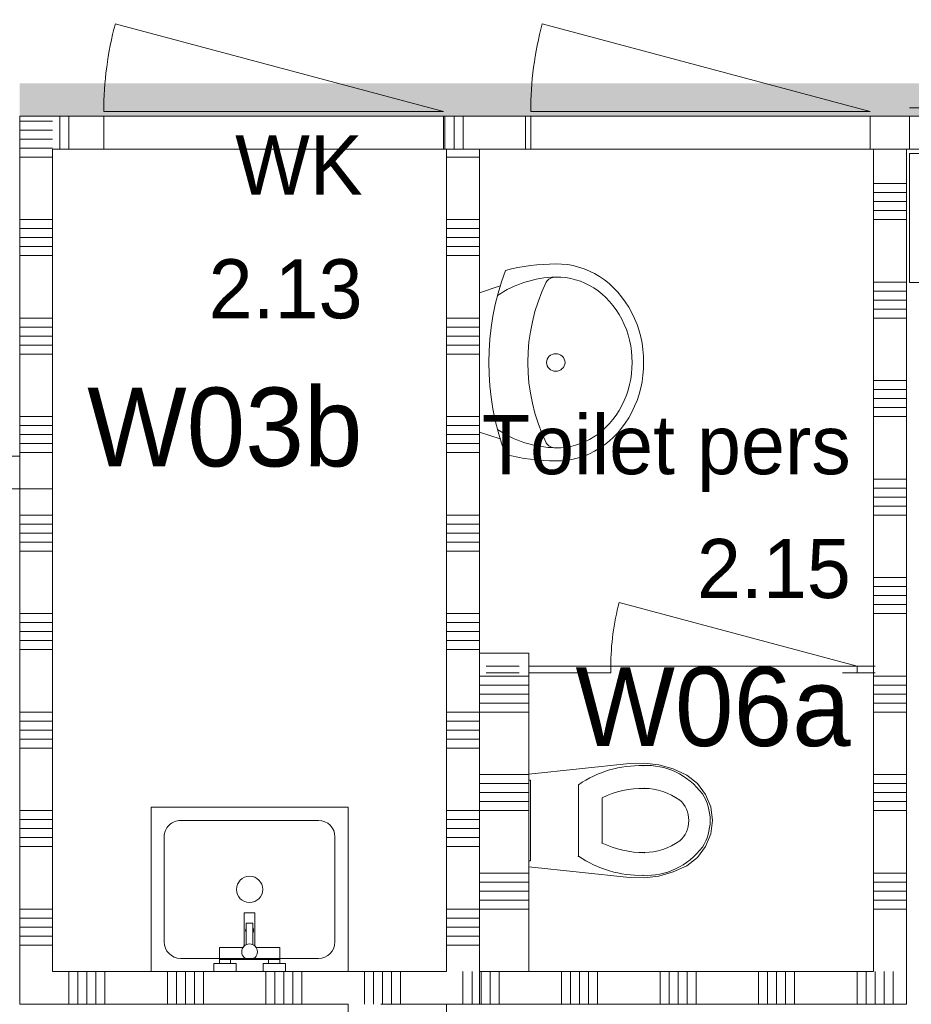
# Model space of a CAD drawing. Header units: millimetres. Extents: x -409 to 257590, y -7854 to 67330.
# Tile 9 of 205: x 15750 to 18465, y 21610 to 24609. Entities that reach past the tile are written whole.
import ezdxf
from ezdxf.enums import TextEntityAlignment as Align

# ---------------------------------------------------------------- set-up
doc = ezdxf.new("R2010")
doc.units = ezdxf.units.MM
doc.header["$MEASUREMENT"] = 0
for name, color, linetype in [('74 Sanitair', 7, 'Continuous'), ('Info Wandafwerking aanduiding', 7, 'Continuous'), ('Info Wandafwerking aanduiding Doorsnede-arcering', 7, 'Continuous'), ('New_# trashcan Laagscheidingslijnen', 7, 'Continuous'), ('New_22 NC Binnenwanden', 7, 'Continuous'), ('New_22 NC Binnenwanden Deuren', 7, 'Continuous'), ('New_22 NC Binnenwanden Doorsnede-arcering', 7, 'Continuous'), ('New_22 NC Binnenwanden Ramen', 7, 'Continuous'), ('New_72 Vaste Inrichting', 7, 'Continuous'), ('New_72 Vaste Inrichting Deuren', 7, 'Continuous'), ('New_74 Sanitair', 7, 'Continuous'), ('New_Z Ruimtefuncties', 7, 'Continuous'), ('New_Z Ruimtefuncties Zone omranding', 7, 'Continuous'), ('New_Z Ruimtefuncties Zone tekst', 7, 'Continuous')]:
    doc.layers.add(name, color=color, linetype=linetype)
doc.styles.add('GENERATED_STYLE_1', font='txt')
doc.styles.add('GENERATED_STYLE_2', font='txt')

# ---------------------------------------------------------------- blocks, each defined once
blk = doc.blocks.new('D1 22_6')
at = {"layer": 'New_72 Vaste Inrichting Deuren', "color": 1, "linetype": 'Continuous', "lineweight": 0}
for q in [(-349.4, 194.1), (-375, 0)]:
    blk.add_line((375, 0), q, dxfattribs=at)
at = {"layer": 'New_72 Vaste Inrichting Deuren', "color": 9, "linetype": 'Continuous', "lineweight": 0}
for p, q in [((-375, -0.1), (-375, -20)), ((375, -0.1), (375, -20))]:
    blk.add_line(p, q, dxfattribs=at)
at = {"layer": 'New_72 Vaste Inrichting Deuren', "color": 1, "linetype": 'Continuous', "lineweight": 0}
blk.add_arc((375, 0), 750, 165, 180, dxfattribs=at)
blk = doc.blocks.new('Wall_20_2', base_point=(18350, 22630))
at = {"layer": 'New_# trashcan Laagscheidingslijnen', "color": 9, "linetype": 'Continuous', "lineweight": 0}
for p, q in [((17270.6, 22640), (17170.6, 22640)), ((17170.6, 22620), (17270.6, 22620)), ((18355.2, 22640), (18255.2, 22640)), ((18255.2, 22620), (18355.2, 22620))]:
    blk.add_line(p, q, dxfattribs=at)
at = {"layer": 'New_72 Vaste Inrichting', "color": 9, "linetype": 'Continuous', "lineweight": 0}
for p, q in [((17300, 22640), (17300, 22620)), ((17550, 22639.9), (17550, 22620)), ((18300, 22639.9), (18300, 22620))]:
    blk.add_line(p, q, dxfattribs=at)
at = {"layer": 'New_72 Vaste Inrichting', "color": 9, "linetype": 'Continuous', "lineweight": 0, "flags": 128}
for points in [[(17150, 22640), (17150, 22620)], [(17550, 22640), (17300, 22640)], [(17300, 22620), (17550, 22620)], [(18350, 22640), (18300, 22640)], [(18300, 22620), (18350, 22620)], [(18350, 22620), (18350, 22640)]]:
    blk.add_lwpolyline(points, dxfattribs=at)
at = {"layer": 'New_72 Vaste Inrichting Deuren', "color": 1, "linetype": 'Continuous', "lineweight": 0, "zscale": 1000}
blk.add_blockref('D1 22_6', (17925, 22640), dxfattribs=at)
blk = doc.blocks.new('*X145')
at = {"layer": 'New_22 NC Binnenwanden Doorsnede-arcering', "color": 254, "linetype": 'Continuous', "lineweight": 0, "true_color": 0xe9ebeb}
for p, q in [((17154.9, 21710), (17154.9, 21610)), ((17182.3, 21710), (17182.3, 21610)), ((17209.7, 21710), (17209.7, 21610)), ((17400, 21710), (17400, 21610)), ((17427.4, 21710), (17427.4, 21610)), ((17454.9, 21710), (17454.9, 21610)), ((17482.3, 21710), (17482.3, 21610)), ((17509.7, 21710), (17509.7, 21610)), ((17700, 21710), (17700, 21610)), ((17727.4, 21710), (17727.4, 21610)), ((17754.9, 21710), (17754.9, 21610)), ((17782.3, 21710), (17782.3, 21610)), ((17809.7, 21710), (17809.7, 21610)), ((18000, 21710), (18000, 21610)), ((18027.4, 21710), (18027.4, 21610)), ((18054.9, 21710), (18054.9, 21610)), ((18082.3, 21710), (18082.3, 21610)), ((18109.7, 21710), (18109.7, 21610)), ((18300, 21710), (18300, 21610)), ((18327.4, 21710), (18327.4, 21610))]:
    blk.add_line(p, q, dxfattribs=at)
blk = doc.blocks.new('*X146')
at = {"layer": 'New_22 NC Binnenwanden Doorsnede-arcering', "color": 254, "linetype": 'Continuous', "lineweight": 0, "true_color": 0xe9ebeb}
for p, q in [((18354.9, 21705.1), (18354.9, 21610)), ((18382.3, 21677.7), (18382.3, 21610)), ((18409.7, 21650.3), (18409.7, 21610))]:
    blk.add_line(p, q, dxfattribs=at)
blk = doc.blocks.new('*X147')
at = {"layer": 'New_22 NC Binnenwanden Doorsnede-arcering', "color": 254, "linetype": 'Continuous', "lineweight": 0, "true_color": 0xe9ebeb}
for p, q in [((18354.9, 21710), (18354.9, 21705.1)), ((18382.3, 21710), (18382.3, 21677.7)), ((18409.7, 21710), (18409.7, 21650.3))]:
    blk.add_line(p, q, dxfattribs=at)
blk = doc.blocks.new('Wall_21_2', base_point=(18450, 21610))
at = {"layer": 'New_22 NC Binnenwanden', "color": 8, "linetype": 'Continuous', "lineweight": 0, "true_color": 0x778488, "flags": 128}
for points in [[(18350, 21710), (17150, 21710)], [(17150, 21610), (17150, 21710)], [(18450, 21610), (18450, 21710)], [(17150, 21610), (18450, 21610)]]:
    blk.add_lwpolyline(points, dxfattribs=at)
at = {"layer": 'New_22 NC Binnenwanden', "color": 8, "lineweight": 0, "true_color": 0x778488}
for name in ['*X145', '*X147', '*X146']:
    blk.add_blockref(name, (0, 0), dxfattribs=at)
blk = doc.blocks.new('*X149')
at = {"layer": 'New_22 NC Binnenwanden Doorsnede-arcering', "color": 254, "linetype": 'Continuous', "lineweight": 0, "true_color": 0xe9ebeb}
for p, q in [((18350, 24109.7), (18450, 24109.7)), ((18350, 24082.3), (18450, 24082.3)), ((18350, 24054.9), (18450, 24054.9)), ((18350, 24027.4), (18450, 24027.4)), ((18350, 24000), (18450, 24000)), ((18350, 23809.7), (18450, 23809.7)), ((18350, 23782.3), (18450, 23782.3)), ((18350, 23754.9), (18450, 23754.9)), ((18350, 23727.4), (18450, 23727.4)), ((18350, 23700), (18450, 23700)), ((18350, 23509.7), (18450, 23509.7)), ((18350, 23482.3), (18450, 23482.3)), ((18350, 23454.9), (18450, 23454.9)), ((18350, 23427.4), (18450, 23427.4)), ((18350, 23400), (18450, 23400)), ((18350, 23209.7), (18450, 23209.7)), ((18350, 23182.3), (18450, 23182.3)), ((18350, 23154.9), (18450, 23154.9)), ((18350, 23127.4), (18450, 23127.4)), ((18350, 23100), (18450, 23100)), ((18350, 22909.7), (18450, 22909.7)), ((18350, 22882.3), (18450, 22882.3)), ((18350, 22854.9), (18450, 22854.9)), ((18350, 22827.4), (18450, 22827.4)), ((18350, 22800), (18450, 22800)), ((18350, 22609.7), (18450, 22609.7)), ((18350, 22582.3), (18450, 22582.3)), ((18350, 22554.9), (18450, 22554.9)), ((18350, 22527.4), (18450, 22527.4)), ((18350, 22500), (18450, 22500)), ((18350, 22309.7), (18450, 22309.7)), ((18350, 22282.3), (18450, 22282.3)), ((18350, 22254.9), (18450, 22254.9)), ((18350, 22227.4), (18450, 22227.4)), ((18350, 22200), (18450, 22200)), ((18350, 22009.7), (18450, 22009.7)), ((18350, 21982.3), (18450, 21982.3)), ((18350, 21954.9), (18450, 21954.9)), ((18350, 21927.4), (18450, 21927.4)), ((18350, 21900), (18450, 21900))]:
    blk.add_line(p, q, dxfattribs=at)
blk = doc.blocks.new('Wall_22_2', base_point=(18450, 21610))
at = {"layer": 'New_22 NC Binnenwanden', "color": 8, "linetype": 'Continuous', "lineweight": 0, "true_color": 0x778488, "flags": 128}
for points in [[(18450, 24214.9), (18350, 24214.9)], [(18350, 24214.9), (18350, 21710)], [(18450, 21710), (18450, 24214.9)]]:
    blk.add_lwpolyline(points, dxfattribs=at)
at = {"layer": 'New_22 NC Binnenwanden', "color": 8, "lineweight": 0, "true_color": 0x778488}
blk.add_blockref('*X149', (0, 0), dxfattribs=at)
blk = doc.blocks.new('*X174')
at = {"layer": 'New_22 NC Binnenwanden Doorsnede-arcering', "color": 254, "linetype": 'Continuous', "lineweight": 0, "true_color": 0xe9ebeb}
for p, q in [((15850, 23100.1), (15750, 23100.1)), ((15850, 23072.7), (15750, 23072.7)), ((15850, 23045.3), (15750, 23045.3)), ((15850, 23017.8), (15750, 23017.8)), ((15850, 22990.4), (15750, 22990.4)), ((15850, 22800.1), (15750, 22800.1)), ((15850, 22772.7), (15750, 22772.7)), ((15850, 22745.3), (15750, 22745.3)), ((15850, 22717.8), (15750, 22717.8)), ((15850, 22690.4), (15750, 22690.4)), ((15850, 22500.1), (15750, 22500.1)), ((15850, 22472.7), (15750, 22472.7)), ((15850, 22445.3), (15750, 22445.3)), ((15850, 22417.8), (15750, 22417.8)), ((15850, 22390.4), (15750, 22390.4)), ((15850, 22200.1), (15750, 22200.1)), ((15850, 22172.7), (15750, 22172.7)), ((15850, 22145.3), (15750, 22145.3)), ((15850, 22117.8), (15750, 22117.8)), ((15850, 22090.4), (15750, 22090.4)), ((15850, 21900.1), (15750, 21900.1)), ((15850, 21872.7), (15750, 21872.7)), ((15850, 21845.3), (15750, 21845.3)), ((15850, 21817.8), (15750, 21817.8)), ((15850, 21790.4), (15750, 21790.4))]:
    blk.add_line(p, q, dxfattribs=at)
blk = doc.blocks.new('Wall_27_2', base_point=(15750, 21610))
at = {"layer": 'New_22 NC Binnenwanden', "color": 8, "linetype": 'Continuous', "lineweight": 0, "true_color": 0x778488, "flags": 128}
for points in [[(15750, 23180), (15850, 23180)], [(15750, 23180), (15750, 21610)], [(15850, 21710), (15850, 23180)], [(15750, 21610), (15850, 21610)]]:
    blk.add_lwpolyline(points, dxfattribs=at)
at = {"layer": 'New_22 NC Binnenwanden', "color": 8, "lineweight": 0, "true_color": 0x778488}
blk.add_blockref('*X174', (0, 0), dxfattribs=at)
blk = doc.blocks.new('*X178')
at = {"layer": 'New_22 NC Binnenwanden Doorsnede-arcering', "color": 254, "linetype": 'Continuous', "lineweight": 0, "true_color": 0xe9ebeb}
for p, q in [((15899.8, 21710), (15899.8, 21610)), ((15927.3, 21710), (15927.3, 21610)), ((15954.7, 21710), (15954.7, 21610)), ((15982.1, 21710), (15982.1, 21610)), ((16009.6, 21710), (16009.6, 21610)), ((16199.8, 21710), (16199.8, 21610)), ((16227.3, 21710), (16227.3, 21610)), ((16254.7, 21710), (16254.7, 21610)), ((16282.1, 21710), (16282.1, 21610)), ((16309.6, 21710), (16309.6, 21610)), ((16499.8, 21710), (16499.8, 21610)), ((16527.3, 21710), (16527.3, 21610)), ((16554.7, 21710), (16554.7, 21610)), ((16582.1, 21710), (16582.1, 21610)), ((16609.6, 21710), (16609.6, 21610)), ((16799.8, 21710), (16799.8, 21610)), ((16827.3, 21710), (16827.3, 21610)), ((16854.7, 21710), (16854.7, 21610)), ((16882.1, 21710), (16882.1, 21610)), ((16909.6, 21710), (16909.6, 21610)), ((17099.8, 21710), (17099.8, 21610)), ((17127.3, 21710), (17127.3, 21610))]:
    blk.add_line(p, q, dxfattribs=at)
blk = doc.blocks.new('Wall_28_2', base_point=(17150, 21610))
at = {"layer": 'New_22 NC Binnenwanden', "color": 8, "linetype": 'Continuous', "lineweight": 0, "true_color": 0x778488, "flags": 128}
for points in [[(17050, 21710), (15850, 21710)], [(17150, 21610), (17150, 21710)], [(15850, 21610), (16750, 21610)], [(16850, 21610), (17150, 21610)]]:
    blk.add_lwpolyline(points, dxfattribs=at)
at = {"layer": 'New_22 NC Binnenwanden', "color": 8, "lineweight": 0, "true_color": 0x778488}
blk.add_blockref('*X178', (0, 0), dxfattribs=at)
blk = doc.blocks.new('*X253')
at = {"layer": 'New_22 NC Binnenwanden Doorsnede-arcering', "color": 254, "linetype": 'Continuous', "lineweight": 0, "true_color": 0xe9ebeb}
for p, q in [((17150, 22609.7), (17300, 22609.7)), ((17150, 22582.3), (17300, 22582.3)), ((17150, 22554.9), (17300, 22554.9)), ((17150, 22527.4), (17300, 22527.4)), ((17150, 22500), (17300, 22500)), ((17150, 22309.7), (17300, 22309.7)), ((17150, 22282.3), (17300, 22282.3)), ((17150, 22254.9), (17300, 22254.9)), ((17150, 22227.4), (17300, 22227.4)), ((17150, 22200), (17300, 22200)), ((17150, 22009.7), (17300, 22009.7)), ((17150, 21982.3), (17300, 21982.3)), ((17150, 21954.9), (17300, 21954.9)), ((17150, 21927.4), (17300, 21927.4)), ((17150, 21900), (17300, 21900))]:
    blk.add_line(p, q, dxfattribs=at)
blk = doc.blocks.new('Wall_38_2', base_point=(17150, 21710))
at = {"layer": 'New_22 NC Binnenwanden', "color": 8, "linetype": 'Continuous', "lineweight": 0, "true_color": 0x778488, "flags": 128}
for points in [[(17300, 22680), (17150, 22680)], [(17150, 22680), (17150, 21710)], [(17300, 21710), (17300, 22680)], [(17150, 21710), (17300, 21710)]]:
    blk.add_lwpolyline(points, dxfattribs=at)
at = {"layer": 'New_22 NC Binnenwanden', "color": 8, "lineweight": 0, "true_color": 0x778488}
blk.add_blockref('*X253', (0, 0), dxfattribs=at)
blk = doc.blocks.new('*X631')
at = {"layer": 'New_22 NC Binnenwanden Doorsnede-arcering', "color": 254, "linetype": 'Continuous', "lineweight": 0, "true_color": 0xe9ebeb}
for p, q in [((15764.8, 24300.1), (15750, 24300.1)), ((15792.2, 24272.7), (15750, 24272.7)), ((15819.7, 24245.3), (15750, 24245.3)), ((15847.1, 24217.8), (15750, 24217.8))]:
    blk.add_line(p, q, dxfattribs=at)
blk = doc.blocks.new('*X632')
at = {"layer": 'New_22 NC Binnenwanden Doorsnede-arcering', "color": 254, "linetype": 'Continuous', "lineweight": 0, "true_color": 0xe9ebeb}
for p, q in [((15850, 24190.4), (15750, 24190.4)), ((15850, 24000.1), (15750, 24000.1)), ((15850, 23972.7), (15750, 23972.7)), ((15850, 23945.3), (15750, 23945.3)), ((15850, 23917.8), (15750, 23917.8)), ((15850, 23890.4), (15750, 23890.4)), ((15850, 23700.1), (15750, 23700.1)), ((15850, 23672.7), (15750, 23672.7)), ((15850, 23645.3), (15750, 23645.3)), ((15850, 23617.8), (15750, 23617.8)), ((15850, 23590.4), (15750, 23590.4)), ((15850, 23400.1), (15750, 23400.1)), ((15850, 23372.7), (15750, 23372.7)), ((15850, 23345.3), (15750, 23345.3)), ((15850, 23317.8), (15750, 23317.8)), ((15850, 23290.4), (15750, 23290.4))]:
    blk.add_line(p, q, dxfattribs=at)
blk = doc.blocks.new('*X633')
at = {"layer": 'New_22 NC Binnenwanden Doorsnede-arcering', "color": 254, "linetype": 'Continuous', "lineweight": 0, "true_color": 0xe9ebeb}
for p, q in [((15850, 24300.1), (15764.8, 24300.1)), ((15850, 24272.7), (15792.2, 24272.7)), ((15850, 24245.3), (15819.7, 24245.3)), ((15850, 24217.8), (15847.1, 24217.8))]:
    blk.add_line(p, q, dxfattribs=at)
blk = doc.blocks.new('Wall_136_2', base_point=(15850, 23180))
at = {"layer": 'New_22 NC Binnenwanden', "color": 8, "linetype": 'Continuous', "lineweight": 0, "true_color": 0x778488, "flags": 128}
for points in [[(15750, 24314.9), (15750, 23180)], [(15750, 24314.9), (15850, 24314.9)], [(15850, 23180), (15850, 24214.9)], [(15750, 23180), (15850, 23180)]]:
    blk.add_lwpolyline(points, dxfattribs=at)
at = {"layer": 'New_22 NC Binnenwanden', "color": 8, "lineweight": 0, "true_color": 0x778488}
for name in ['*X631', '*X633', '*X632']:
    blk.add_blockref(name, (0, 0), dxfattribs=at)
blk = doc.blocks.new('*X764')
at = {"layer": 'New_22 NC Binnenwanden Doorsnede-arcering', "color": 254, "linetype": 'Continuous', "lineweight": 0, "true_color": 0xe9ebeb}
for p, q in [((17118.6, 24190.3), (17050, 24190.3)), ((17150, 24190.3), (17118.6, 24190.3)), ((17118.6, 24000), (17050, 24000)), ((17150, 24000), (17118.6, 24000)), ((17118.6, 23972.6), (17050, 23972.6)), ((17150, 23972.6), (17118.6, 23972.6)), ((17118.6, 23945.1), (17050, 23945.1)), ((17150, 23945.1), (17118.6, 23945.1)), ((17118.6, 23917.7), (17050, 23917.7)), ((17150, 23917.7), (17118.6, 23917.7)), ((17118.6, 23890.3), (17050, 23890.3)), ((17150, 23890.3), (17118.6, 23890.3)), ((17118.6, 23700), (17050, 23700)), ((17150, 23700), (17118.6, 23700)), ((17118.6, 23672.6), (17050, 23672.6)), ((17150, 23672.6), (17118.6, 23672.6)), ((17118.6, 23645.1), (17050, 23645.1)), ((17150, 23645.1), (17118.6, 23645.1)), ((17118.6, 23617.7), (17050, 23617.7)), ((17150, 23617.7), (17118.6, 23617.7)), ((17118.6, 23590.3), (17050, 23590.3)), ((17150, 23590.3), (17118.6, 23590.3)), ((17118.6, 23400), (17050, 23400)), ((17150, 23400), (17118.6, 23400)), ((17118.6, 23372.6), (17050, 23372.6)), ((17150, 23372.6), (17118.6, 23372.6)), ((17118.6, 23345.1), (17050, 23345.1)), ((17150, 23345.1), (17118.6, 23345.1)), ((17118.6, 23317.7), (17050, 23317.7)), ((17150, 23317.7), (17118.6, 23317.7)), ((17118.6, 23290.3), (17050, 23290.3)), ((17150, 23290.3), (17118.6, 23290.3)), ((17118.6, 23100), (17050, 23100)), ((17150, 23100), (17118.6, 23100)), ((17118.6, 23072.6), (17050, 23072.6)), ((17150, 23072.6), (17118.6, 23072.6)), ((17118.6, 23045.1), (17050, 23045.1)), ((17150, 23045.1), (17118.6, 23045.1)), ((17118.6, 23017.7), (17050, 23017.7)), ((17150, 23017.7), (17118.6, 23017.7)), ((17118.6, 22990.3), (17050, 22990.3)), ((17150, 22990.3), (17118.6, 22990.3)), ((17118.6, 22800), (17050, 22800)), ((17150, 22800), (17118.6, 22800)), ((17118.6, 22772.6), (17050, 22772.6)), ((17150, 22772.6), (17118.6, 22772.6)), ((17118.6, 22745.1), (17050, 22745.1)), ((17150, 22745.1), (17118.6, 22745.1)), ((17118.6, 22717.7), (17050, 22717.7)), ((17150, 22717.7), (17118.6, 22717.7)), ((17118.6, 22690.3), (17050, 22690.3)), ((17150, 22690.3), (17118.6, 22690.3)), ((17118.6, 22500), (17050, 22500)), ((17150, 22500), (17118.6, 22500)), ((17118.6, 22472.6), (17050, 22472.6)), ((17150, 22472.6), (17118.6, 22472.6)), ((17118.6, 22445.1), (17050, 22445.1)), ((17150, 22445.1), (17118.6, 22445.1)), ((17118.6, 22417.7), (17050, 22417.7)), ((17150, 22417.7), (17118.6, 22417.7)), ((17118.6, 22390.3), (17050, 22390.3)), ((17150, 22390.3), (17118.6, 22390.3)), ((17118.6, 22200), (17050, 22200)), ((17150, 22200), (17118.6, 22200)), ((17118.6, 22172.6), (17050, 22172.6)), ((17150, 22172.6), (17118.6, 22172.6)), ((17118.6, 22145.1), (17050, 22145.1)), ((17150, 22145.1), (17118.6, 22145.1)), ((17118.6, 22117.7), (17050, 22117.7)), ((17150, 22117.7), (17118.6, 22117.7)), ((17118.6, 22090.3), (17050, 22090.3)), ((17150, 22090.3), (17118.6, 22090.3)), ((17118.6, 21900), (17050, 21900)), ((17150, 21900), (17118.6, 21900)), ((17118.6, 21872.6), (17050, 21872.6)), ((17150, 21872.6), (17118.6, 21872.6)), ((17118.6, 21845.1), (17050, 21845.1)), ((17150, 21845.1), (17118.6, 21845.1)), ((17118.6, 21817.7), (17050, 21817.7)), ((17150, 21817.7), (17118.6, 21817.7)), ((17118.6, 21790.3), (17050, 21790.3)), ((17150, 21790.3), (17118.6, 21790.3))]:
    blk.add_line(p, q, dxfattribs=at)
blk = doc.blocks.new('Wall_167_2', base_point=(17050, 21610))
at = {"layer": 'New_22 NC Binnenwanden', "color": 8, "linetype": 'Continuous', "lineweight": 0, "true_color": 0x778488, "flags": 128}
for points in [[(17050, 24214.9), (17150, 24214.9)], [(17050, 24214.9), (17050, 21710)], [(17150, 21710), (17150, 24214.9)]]:
    blk.add_lwpolyline(points, dxfattribs=at)
at = {"layer": 'New_22 NC Binnenwanden', "color": 8, "lineweight": 0, "true_color": 0x778488}
blk.add_blockref('*X764', (0, 0), dxfattribs=at)
blk = doc.blocks.new('*X985')
at = {"layer": 'New_22 NC Binnenwanden Doorsnede-arcering', "color": 254, "linetype": 'Continuous', "lineweight": 0, "true_color": 0xe9ebeb}
for p, q in [((15872.5, 24251.5), (15872.5, 24314.9)), ((15899.9, 24251.5), (15899.9, 24314.9)), ((15872.5, 24214.9), (15872.5, 24251.5)), ((15899.9, 24214.9), (15899.9, 24251.5))]:
    blk.add_line(p, q, dxfattribs=at)
blk = doc.blocks.new('*X986')
at = {"layer": 'New_22 NC Binnenwanden Doorsnede-arcering', "color": 254, "linetype": 'Continuous', "lineweight": 0, "true_color": 0xe9ebeb}
for p, q in [((17045, 24251.5), (17045, 24314.9)), ((17072.5, 24251.5), (17072.5, 24314.9)), ((17099.9, 24251.5), (17099.9, 24314.9)), ((17290.2, 24251.5), (17290.2, 24314.9)), ((17045, 24214.9), (17045, 24251.5)), ((17072.5, 24214.9), (17072.5, 24251.5)), ((17099.9, 24214.9), (17099.9, 24251.5)), ((17290.2, 24214.9), (17290.2, 24251.5))]:
    blk.add_line(p, q, dxfattribs=at)
blk = doc.blocks.new('#Pui inbouwgarderobe 01')
at = {"layer": 'New_22 NC Binnenwanden Ramen', "color": 9, "linetype": 'Continuous', "lineweight": 0}
for p, q in [((-1600, 0), (-1600, -392)), ((-1533, 0), (-1600, 0)), ((-1600, -392), (-1533, -392))]:
    blk.add_line(p, q, dxfattribs=at)
blk = doc.blocks.new('Rnx verticaal 22')
at = {"layer": 'New_22 NC Binnenwanden Ramen', "color": 1, "linetype": 'Continuous', "lineweight": 0}
for p, q in [((1533, 0), (1600, 0)), ((1600, -139), (1533, -139))]:
    blk.add_line(p, q, dxfattribs=at)
at = {"layer": 'New_22 NC Binnenwanden Ramen', "color": 7, "linetype": 'Continuous', "lineweight": 0}
blk.add_line((1600, -25), (1600, -125), dxfattribs=at)
blk.add_line((1600, -25), (1600, -125), dxfattribs=at)
blk = doc.blocks.new('D1 22_5')
at = {"layer": 'New_22 NC Binnenwanden Deuren', "color": 1, "linetype": 'Continuous', "lineweight": 0}
for q in [(-481.8, 267.6), (-517, 0)]:
    blk.add_line((517, 0), q, dxfattribs=at)
at = {"layer": 'New_22 NC Binnenwanden Deuren', "color": 7, "linetype": 'Continuous', "lineweight": 0}
for p, q in [((-517, -14), (-517, -114)), ((-517, -14), (-517, -114)), ((517, -14), (517, -114)), ((517, -14), (517, -114))]:
    blk.add_line(p, q, dxfattribs=at)
at = {"layer": 'New_22 NC Binnenwanden Deuren', "color": 1, "linetype": 'Continuous', "lineweight": 0}
blk.add_arc((517, 0), 1034, 165, 180, dxfattribs=at)
blk = doc.blocks.new('Wall_246_2', base_point=(25700, 24215))
at = {"layer": 'New_22 NC Binnenwanden', "color": 8, "linetype": 'Continuous', "lineweight": 0, "true_color": 0x778488}
for p, q in [((16006, 24314.9), (16006, 24214.9)), ((17040, 24314.9), (17040, 24214.9)), ((17306, 24314.9), (17306, 24214.9)), ((18340, 24314.9), (18340, 24214.9))]:
    blk.add_line(p, q, dxfattribs=at)
at = {"layer": 'New_22 NC Binnenwanden', "color": 8, "linetype": 'Continuous', "lineweight": 0, "true_color": 0x778488, "flags": 128}
for points in [[(16006, 24314.9), (15850, 24314.9)], [(17306, 24314.9), (17040, 24314.9)], [(18460, 24314.9), (18340, 24314.9)], [(15850, 24214.9), (16006, 24214.9)], [(17040, 24214.9), (17306, 24214.9)], [(18340, 24214.9), (18460, 24214.9)]]:
    blk.add_lwpolyline(points, dxfattribs=at)
at = {"layer": 'New_22 NC Binnenwanden', "color": 8, "lineweight": 0, "true_color": 0x778488}
for name in ['*X985', '*X986']:
    blk.add_blockref(name, (0, 0), dxfattribs=at)
at = {"layer": 'New_22 NC Binnenwanden Deuren', "color": 1, "linetype": 'Continuous', "lineweight": 0, "zscale": 1000, "rotation": 0.0002473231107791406}
for p in [(16523, 24328.9), (17823, 24328.9)]:
    blk.add_blockref('D1 22_5', p, dxfattribs=at)
at = {"layer": 'New_22 NC Binnenwanden Ramen', "color": 1, "linetype": 'Continuous', "lineweight": 0, "zscale": 1000}
for name, p, xscale, rotation in [('#Pui inbouwgarderobe 01', (20060, 23809), -1.00000000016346, 180.0002473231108), ('Rnx verticaal 22', (20060, 24340), -1, 0.0002473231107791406)]:
    blk.add_blockref(name, p, dxfattribs=dict(at, xscale=xscale, rotation=rotation))
blk = doc.blocks.new('Wall_365_2', base_point=(25600, 24315))
at = {"layer": 'Info Wandafwerking aanduiding Doorsnede-arcering', "linetype": 'Continuous', "lineweight": 0}
blk.add_hatch(color=1, dxfattribs=at).paths.add_polyline_path([(25600, 24415), (15750, 24414.9), (15750, 24314.9), (25600, 24315)])
blk = doc.blocks.new('Toilet 22')
at = {"layer": 'New_74 Sanitair', "color": 1, "linetype": 'Continuous', "lineweight": 0}
for p, q in [((-141, 0), (-173.3, -306.6)), ((141, 0), (-141, 0)), ((123, 0), (-123, 0)), ((-123, 0), (-123, -5)), ((123, -5), (123, 0)), ((173.3, -306.6), (141, 0)), ((-123, -5), (123, -5)), ((0, -151.4), (-108.9, -151.4)), ((108.9, -151.4), (0, -151.4)), ((0, -223.6), (-68.8, -223.6)), ((68.8, -223.6), (0, -223.6)), ((-173.3, -306.6), (-174.9, -351.8)), ((174.9, -351.8), (173.3, -306.6)), ((-174.9, -351.8), (-169.4, -396.7)), ((169.4, -396.7), (174.9, -351.8)), ((-169.4, -396.7), (-157, -440.3)), ((157, -440.3), (169.4, -396.7)), ((-157, -440.3), (-138, -481.3)), ((138, -481.3), (157, -440.3)), ((62.1, -459.7), (62.1, -459.7)), ((-138, -481.3), (-112.4, -513.9)), ((0, -487.5), (0, -487.5)), ((112.4, -513.9), (138, -481.3)), ((-112.4, -513.9), (-79.4, -538.8)), ((-79.4, -538.8), (-41, -554.6)), ((41, -554.6), (79.4, -538.8)), ((79.4, -538.8), (112.4, -513.9)), ((81.1, -529), (81.1, -529)), ((-41, -554.6), (0, -560)), ((0, -552.4), (0, -552.4)), ((0, -560), (41, -554.6))]:
    blk.add_line(p, q, dxfattribs=at)
for centre, major_axis, start_param, end_param in [((258.1, -339.4), (425.3, 0), 2.612188, 3.165208), ((-258.1, -339.4), (425.3, 0), 6.259569, 6.81259), ((264.5, -347.9), (362.2, 0), 2.738768, 3.154495), ((-264.5, -347.9), (362.2, 0), 6.270283, 6.68601), ((89.5, -360.8), (256.9, 0), 3.085861, 3.98645), ((134.9, -351.4), (232.6, 0), 3.144841, 3.702507), ((-134.9, -351.4), (232.6, 0), 5.722271, 6.279937), ((-89.5, -360.8), (256.9, 0), 5.438328, 6.338917), ((0.8, -419), (78.2, 0), 3.778693, 4.701998), ((-0.8, -419), (78.2, 0), 4.72278, 5.646085), ((0.8, -431.2), (138.5, 0), 4.079884, 4.706528), ((-0.8, -431.2), (138.5, 0), 4.71825, 5.344894)]:
    blk.add_ellipse(centre, major_axis=major_axis, ratio=0.875546, start_param=start_param, end_param=end_param, dxfattribs=at)
for p in [(108.9, -151.4), (68.8, -223.6), (-167, -348.2), (-97.7, -352), (97.7, -352), (167, -348.2), (-62.1, -459.7), (-81.1, -529)]:
    blk.add_point(p, dxfattribs=at)
blk = doc.blocks.new('Wasbak 2 22 KM')
at = {"layer": 'New_74 Sanitair', "color": 1, "linetype": 'Continuous', "lineweight": 0}
for p, q in [((-212.2, 0), (-233.1, -63.4)), ((212.2, 0), (-212.2, 0)), ((212.2, 0), (233.1, -63.4))]:
    blk.add_line(p, q, dxfattribs=at)
for centre, major_axis, ratio, start_param, end_param in [((0, -1041.4), (0, 1013), 0.882121, 5.964482, 6.601889), ((0, -238.1), (0, 294.7), 0.882121, 0.900825, 1.551564), ((0, -238.1), (0, 294.7), 0.882121, 4.731621, 5.38236), ((166.6, -232.4), (0, 528.9), 0.882121, 1.277244, 1.570796), ((-166.6, -232.4), (0, 528.9), 0.882121, 4.712389, 5.005942), ((0, -869.9), (0, 722.5), 0.882121, 5.889409, 6.676962), ((-230, -232.4), (0, 34), 0.882121, 0.507228, 1.570796), ((230, -232.4), (0, 34), 0.882121, 4.712389, 5.775958), ((0, -236.8), (300, 0), 0.877396, 3.124925, 6.299853), ((0, -236.8), (260, 0), 0.877396, 3.122361, 6.302417)]:
    blk.add_ellipse(centre, major_axis=major_axis, ratio=ratio, start_param=start_param, end_param=end_param, dxfattribs=at)
blk.add_ellipse((0, -232.4), major_axis=(0, 28.2), ratio=0.946667, dxfattribs=at)
blk = doc.blocks.new('Uitstortgootsteen 22_2')
at = {"layer": '74 Sanitair', "color": 1, "linetype": 'Continuous', "lineweight": 0}
for p, q in [((300, 0), (-300, 0)), ((-300, 0), (-300, -500)), ((-41, 0), (-109, 0)), ((-109, 0), (-109, -24)), ((-41, -24), (-41, 0)), ((109, 0), (41, 0)), ((41, 0), (41, -24)), ((109, -24), (109, 0)), ((300, -500), (300, 0)), ((-109, -24), (-92, -24)), ((-92, -24), (-92, -73)), ((-58, -24), (-92, -24)), ((-58, -36), (-58, -24)), ((-58, -24), (-41, -24)), ((41, -24), (58, -24)), ((58, -24), (58, -36)), ((58, -24), (92, -24)), ((92, -73), (92, -24)), ((92, -24), (109, -24)), ((-210, -40), (210, -40)), ((-58, -36), (-92, -36)), ((58, -36), (-58, -36)), ((58, -36), (92, -36)), ((-92, -73), (-20.2, -73)), ((-16.2, -77.7), (-16.2, -178.7)), ((-10, -81.8), (-10, -147)), ((10, -147), (10, -81.8)), ((16.2, -115), (16.2, -77.7)), ((20.2, -73), (92, -73)), ((-260, -410), (-260, -90)), ((16.2, -128.3), (16.2, -115)), ((260, -90), (260, -410)), ((-10, -147), (10, -147)), ((16.2, -178.7), (16.2, -128.3)), ((-16.2, -178.7), (16.2, -178.7)), ((210, -460), (-210, -460)), ((-300, -500), (300, -500))]:
    blk.add_line(p, q, dxfattribs=at)
for centre, radius in [((0, -60), 24), ((0, -250), 40)]:
    blk.add_circle(centre, radius, dxfattribs=at)
for centre, radius, start, end in [((-210, -90), 50, 90, 180), ((210, -90), 50, 0, 90), ((0, -60), 24, 212.7972, 227.5911), ((0, -60), 24, 312.4089, 327.2028), ((0, -125.4), 12, 146.4033, 213.5967), ((0, -125.4), 12, 326.4033, 33.5967), ((-210, -410), 50, 180, 270), ((210, -410), 50, 270, 0)]:
    blk.add_arc(centre, radius, start, end, dxfattribs=at)
blk = doc.blocks.new('Toilet pers_2.15_12_2', base_point=(17718.7, 22880))
at = {"layer": 'New_Z Ruimtefuncties Zone tekst', "color": 2, "lineweight": 0}
for tag, height, style, p in [('DUMMY_938', 180, 'GENERATED_STYLE_1', (18280.7, 23445.7)), ('ROOM_NAME', 180, 'GENERATED_STYLE_1', (18280.7, 23404.6)), ('DUMMY_939', 180, 'GENERATED_STYLE_1', (18280.7, 23068.6)), ('ROOM_NUMBER', 180, 'GENERATED_STYLE_1', (18280.7, 23027.4)), ('stWallCovering', 240, 'GENERATED_STYLE_2', (18280.7, 22636.6))]:
    blk.add_attdef(tag, text='', height=height, dxfattribs=dict(at, style=style)).set_placement(p, align=Align.TOP_RIGHT)
at = {"layer": 'New_Z Ruimtefuncties Zone tekst', "color": 2, "lineweight": 0, "style": 'GENERATED_STYLE_2'}
blk.add_attdef('DUMMY_940', text='', height=240, dxfattribs=at).set_placement((17156.7, 22691.4), align=Align.TOP_LEFT)
blk = doc.blocks.new('WK_2.13_15_2', base_point=(16355, 23731.9))
at = {"layer": 'New_Z Ruimtefuncties Zone tekst', "color": 2, "lineweight": 0}
for tag, height, style, p in [('DUMMY_938', 180, 'GENERATED_STYLE_1', (16793.9, 24297.6)), ('ROOM_NAME', 180, 'GENERATED_STYLE_1', (16793.9, 24256.4)), ('DUMMY_939', 180, 'GENERATED_STYLE_1', (16793.9, 23920.4)), ('ROOM_NUMBER', 180, 'GENERATED_STYLE_1', (16793.9, 23879.3)), ('stWallCovering', 240, 'GENERATED_STYLE_2', (16793.9, 23488.4))]:
    blk.add_attdef(tag, text='', height=height, dxfattribs=dict(at, style=style)).set_placement(p, align=Align.TOP_RIGHT)
at = {"layer": 'New_Z Ruimtefuncties Zone tekst', "color": 2, "lineweight": 0, "style": 'GENERATED_STYLE_2'}
blk.add_attdef('DUMMY_940', text='', height=240, dxfattribs=at).set_placement((15916.2, 23543.3), align=Align.TOP_LEFT)

msp = doc.modelspace()

# ---------------------------------------------------------------- linework, layer by layer
at = {"layer": 'New_Z Ruimtefuncties Zone omranding', "color": 41, "linetype": 'Continuous', "lineweight": 0, "true_color": 0xffeeaa, "flags": 128}
msp.add_lwpolyline([(8950, 41360.4), (8950, 28860), (9204.8, 28860), (9204.8, 24900), (8850.7, 24900), (8850.7, 23280), (15750, 23280), (15750, 24314.9), (25600, 24314.9), (25600, 26210), (16300, 26210), (16300, 34808.7)], dxfattribs=at)
at = {"layer": 'New_Z Ruimtefuncties Zone omranding', "color": 21, "linetype": 'Continuous', "lineweight": 0, "true_color": 0xffaa55, "flags": 128}
msp.add_lwpolyline([(17050, 24214.9), (15850, 24214.9), (15850, 21710), (17050, 21710)], close=True, dxfattribs=at)
at = {"layer": 'New_Z Ruimtefuncties Zone omranding', "color": 231, "linetype": 'Continuous', "lineweight": 0, "true_color": 0xf9acba, "flags": 128}
for points in [[(17050, 21610), (17050, 17060), (17750, 17060), (25325, 17060), (25600.1, 17060), (25600.1, 21335), (25600.1, 24214.9), (18450.1, 24215), (18450.1, 21610)], [(15750, 23180), (8850, 23180.1), (8850, 17060), (16750, 17060), (16750, 21610), (15750, 21610)]]:
    msp.add_lwpolyline(points, close=True, dxfattribs=at)
at = {"layer": 'New_Z Ruimtefuncties Zone omranding', "color": 41, "linetype": 'Continuous', "lineweight": 0, "true_color": 0xffd5aa, "flags": 128}
msp.add_lwpolyline([(17150, 21710), (18350, 21710), (18350, 24215), (17150, 24215)], close=True, dxfattribs=at)

# ---------------------------------------------------------------- block references
at = {"layer": '74 Sanitair', "color": 1, "linetype": 'Continuous', "lineweight": 0, "zscale": 1000, "rotation": 180}
msp.add_blockref('Uitstortgootsteen 22_2', (16450, 21710), dxfattribs=at)
at = {"layer": 'Info Wandafwerking aanduiding', "color": 1, "lineweight": 0}
msp.add_blockref('Wall_365_2', (25600, 24315), dxfattribs=at)
at = {"layer": 'New_22 NC Binnenwanden', "color": 8, "lineweight": 0, "true_color": 0x778488}
for name, p in [('Wall_246_2', (25700, 24215)), ('Wall_136_2', (15850, 23180)), ('Wall_167_2', (17050, 21610)), ('Wall_22_2', (18450, 21610)), ('Wall_27_2', (15750, 21610)), ('Wall_38_2', (17150, 21710)), ('Wall_28_2', (17150, 21610)), ('Wall_21_2', (18450, 21610))]:
    msp.add_blockref(name, p, dxfattribs=at)
at = {"layer": 'New_72 Vaste Inrichting', "color": 1, "lineweight": 0}
msp.add_blockref('Wall_20_2', (18350, 22630), dxfattribs=at)
at = {"layer": 'New_74 Sanitair', "color": 1, "linetype": 'Continuous', "lineweight": 0, "zscale": 1000, "rotation": 90}
msp.add_blockref('Wasbak 2 22 KM', (17150, 23565), dxfattribs=at)
at = {"layer": 'New_74 Sanitair', "color": 1, "linetype": 'Continuous', "lineweight": 0, "xscale": -1, "zscale": 1000, "rotation": 90}
msp.add_blockref('Toilet 22', (17300, 22170), dxfattribs=at)
at = {"layer": 'New_Z Ruimtefuncties', "color": 2, "linetype": 'Continuous', "lineweight": 0}
for name, p, values in [('WK_2.13_15_2', (16355, 23731.9), {'ROOM_NAME': 'WK', 'ROOM_NUMBER': '2.13', 'stWallCovering': 'W03b'}), ('Toilet pers_2.15_12_2', (17718.7, 22880), {'ROOM_NAME': 'Toilet pers', 'ROOM_NUMBER': '2.15', 'stWallCovering': 'W06a'})]:
    msp.add_blockref(name, p, dxfattribs=at).add_auto_attribs(values)

doc.saveas('drawing.dxf')
